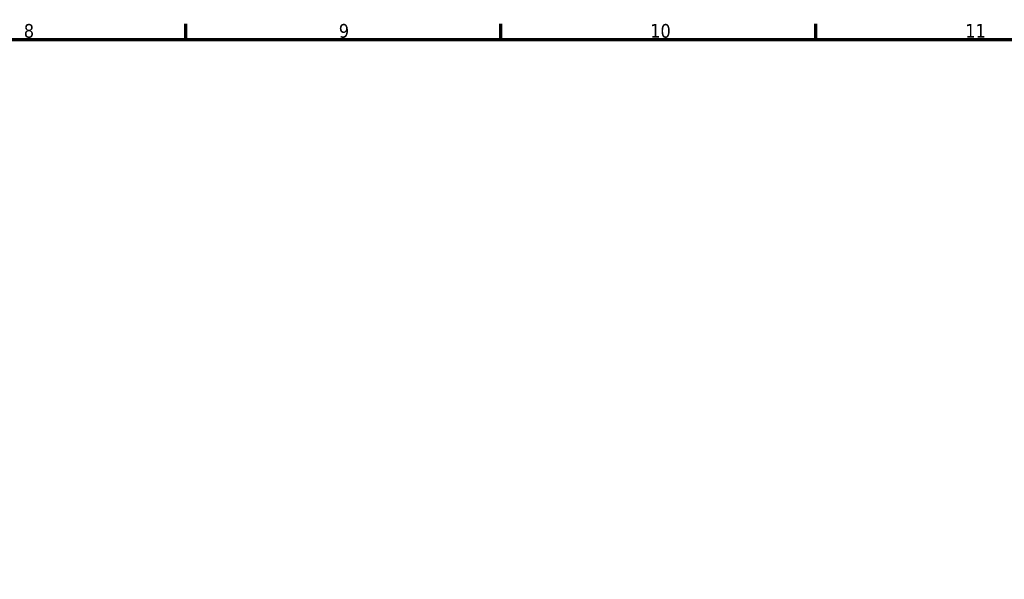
# Model space of a CAD drawing. Header units: millimetres. Extents: x 0 to 958, y -378 to 731.
# Tile 9 of 12: x 524 to 743, y 454 to 578. Entities that reach past the tile are written whole.
import ezdxf

# ---------------------------------------------------------------- set-up
doc = ezdxf.new("R2010")
doc.units = ezdxf.units.MM
doc.layers.add('Border (ANSI)', color=7, linetype='Continuous', lineweight=70)
doc.styles.add('Note Text (ANSI)', font='tahoma.ttf')

# ---------------------------------------------------------------- blocks, each defined once
blk = doc.blocks.new('Borders Default Border')
at = {"layer": 'Border (ANSI)'}
for p, q in [((560.67, 574), (560.67, 577.45)), ((630.75, 574), (630.75, 577.45)), ((700.83, 574), (700.83, 577.45))]:
    blk.add_line(p, q, dxfattribs=at)
at = {"layer": 'Border (ANSI)', "flags": 128}
blk.add_lwpolyline([(20, 20), (20, 574), (821, 574), (821, 20), (20, 20)], dxfattribs=at)
at = {"layer": 'Border (ANSI)', "attachment_point": 7, "style": 'Note Text (ANSI)'}
for s, insert, char_height in [('8', (524.63, 574.33), 3.05), ('9', (594.7, 574.34), 3.05), ('10', (663.96, 574.34), 3.048), ('11', (734.04, 574.4), 3.048)]:
    blk.add_mtext(s, dxfattribs=dict(at, insert=insert, char_height=char_height))

msp = doc.modelspace()

# ---------------------------------------------------------------- block references
msp.add_blockref('Borders Default Border', (0, 0))

doc.saveas('drawing.dxf')
